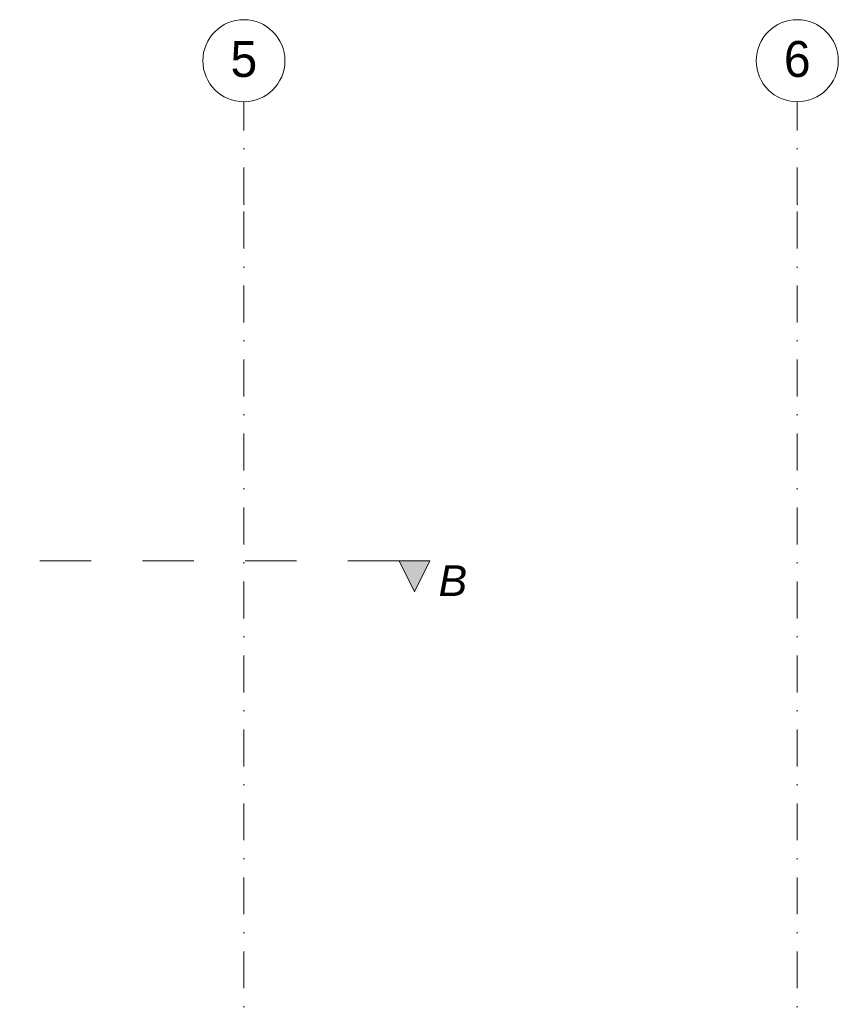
# Model space of a CAD drawing. Header units: centimetres. Extents: x -520 to 6098, y -2003 to 4462.
# Tile 36 of 52: x 2781 to 3579, y 1617 to 2577. Entities that reach past the tile are written whole.
import ezdxf
from ezdxf.enums import TextEntityAlignment as Align

# ---------------------------------------------------------------- set-up
doc = ezdxf.new("R2010")
doc.units = ezdxf.units.CM
doc.header["$LTSCALE"] = 0.1
doc.header["$MEASUREMENT"] = 0
for name, pattern in [('Kropki i Kreski', [720, 360, -180, 0, -180]), ('Przerywana długa', [1000, 500, -500]), ('Wipeout_Contour', [1000, 0, -1000])]:
    doc.linetypes.add(name, pattern=pattern)
for name, color, linetype in [('1_przekroje.K_IR', 7, 'Continuous'), ('2_stropy.K_IR', 7, 'Continuous'), ('3_lądowisko.K_IR', 7, 'Continuous'), ('4_osie.ISTN', 7, 'Continuous'), ('5_opisy.K_IR', 7, 'Continuous')]:
    doc.layers.add(name, color=color, linetype=linetype)
doc.styles.add('GENERATED_STYLE_1', font='txt')
doc.styles.add('GENERATED_STYLE_2', font='txt')

# ---------------------------------------------------------------- blocks, each defined once
blk = doc.blocks.new('Strop_3_1', base_point=(1951.13, 1589.28))
at = {"color": 254, "linetype": 'Wipeout_Contour', "lineweight": 0, "ltscale": 34490.050677}
blk.add_wipeout([(1951.13, 1589.28), (1974.82, 1589.28), (2539.91, 1263.05), (2866.13, 697.99), (2866.13, 376.94), (3012.61, 377.28), (3066.13, 391.36), (3066.13, 398.89), (3066.13, 751.58), (2686.32, 1409.47), (2028.42, 1789.28), (1951.13, 1789.28)], dxfattribs=at).dxf.layer = '2_stropy.K_IR'
blk = doc.blocks.new('Standardowy znacznik osi[19]_1', base_point=(2999.33, -1423.37))
at = {"layer": '4_osie.ISTN', "color": 252, "linetype": 'Kropki i Kreski', "lineweight": 0}
for p, q in [((2999.33, 2396.64), (2999.33, 2496.64)), ((2999.33, -1323.37), (2999.33, 2396.64))]:
    blk.add_line(p, q, dxfattribs=at)
at = {"layer": '4_osie.ISTN', "color": 252, "linetype": 'Continuous', "lineweight": 0}
blk.add_circle((2999.33, 2536.64), 40, dxfattribs=at)
at = {"layer": '4_osie.ISTN', "color": 252, "linetype": 'Kropki i Kreski', "lineweight": 0}
blk.add_point((2999.33, 2396.64), dxfattribs=at)
blk.add_point((2999.33, 2396.64), dxfattribs=at)
at = {"layer": '4_osie.ISTN', "color": 252, "lineweight": 0, "style": 'GENERATED_STYLE_1'}
for tag, p in [('AC_MarkerText_1_1', (2999.33, 2538.36)), ('AC_MarkerText_1_0', (2999.33, -1461.65))]:
    blk.add_attdef(tag, text='', height=35, rotation=360, dxfattribs=at).set_placement(p, align=Align.MIDDLE_CENTER)
blk = doc.blocks.new('Standardowy znacznik osi[20]_1', base_point=(3538.63, -1423.37))
at = {"layer": '4_osie.ISTN', "color": 252, "linetype": 'Kropki i Kreski', "lineweight": 0}
for p, q in [((3538.63, 2396.64), (3538.63, 2496.64)), ((3538.63, -1323.37), (3538.63, 2396.64))]:
    blk.add_line(p, q, dxfattribs=at)
at = {"layer": '4_osie.ISTN', "color": 252, "linetype": 'Continuous', "lineweight": 0}
blk.add_circle((3538.63, 2536.64), 40, dxfattribs=at)
at = {"layer": '4_osie.ISTN', "color": 252, "linetype": 'Kropki i Kreski', "lineweight": 0}
blk.add_point((3538.63, 2396.64), dxfattribs=at)
blk.add_point((3538.63, 2396.64), dxfattribs=at)
at = {"layer": '4_osie.ISTN', "color": 252, "lineweight": 0, "style": 'GENERATED_STYLE_1'}
for tag, p in [('AC_MarkerText_1_1', (3538.63, 2538.36)), ('AC_MarkerText_1_0', (3538.63, -1461.65))]:
    blk.add_attdef(tag, text='', height=35, rotation=360, dxfattribs=at).set_placement(p, align=Align.MIDDLE_CENTER)
blk = doc.blocks.new('Płaszczyzna odcinająca_2_1', base_point=(3165.54, 2049.23))
at = {"layer": '1_przekroje.K_IR', "linetype": 'Continuous', "lineweight": 0, "true_color": 0x000000}
blk.add_hatch(color=18, dxfattribs=at).paths.add_polyline_path([(3180.54, 2049.23), (3150.54, 2049.23), (3165.54, 2019.23)])
at = {"layer": '1_przekroje.K_IR', "color": 7, "linetype": 'Przerywana długa', "lineweight": 15}
blk.add_line((3150.54, 2049.23), (-132.14, 2049.23), dxfattribs=at)
at = {"layer": '1_przekroje.K_IR', "color": 7, "linetype": 'Continuous', "lineweight": 0}
for p, q in [((3180.54, 2049.23), (3150.54, 2049.23)), ((3150.54, 2049.23), (3165.54, 2019.23)), ((3165.54, 2019.23), (3180.54, 2049.23))]:
    blk.add_line(p, q, dxfattribs=at)
at = {"layer": '1_przekroje.K_IR', "color": 7, "lineweight": 0, "insert": (3216.97, 2014.95), "char_height": 30, "attachment_point": 9, "style": 'GENERATED_STYLE_2'}
blk.add_mtext('\\A1;{\\pqr;\\pt0;\\fArial|b0|i1|c238|p38;B}', dxfattribs=at)

msp = doc.modelspace()

# ---------------------------------------------------------------- block references
at = {"layer": '1_przekroje.K_IR', "color": 7, "lineweight": 15}
msp.add_blockref('Płaszczyzna odcinająca_2_1', (3165.54, 2049.23), dxfattribs=at)
at = {"layer": '2_stropy.K_IR', "color": 7, "linetype": 'Continuous', "lineweight": 9}
msp.add_blockref('Strop_3_1', (1951.13, 1589.28), dxfattribs=at)
at = {"layer": '4_osie.ISTN', "color": 252, "linetype": 'Continuous', "lineweight": 0}
ref = msp.add_blockref('Standardowy znacznik osi[20]_1', (3538.63, -1423.37), dxfattribs=at)
ref.add_attrib('AC_MarkerText_1_1', '6', dxfattribs={"color": 252, "lineweight": 0, "height": 35, "rotation": 360, "style": 'GENERATED_STYLE_1'}).set_placement((3538.63, 2538.36), align=Align.MIDDLE_CENTER)

# ---------------------------------------------------------------- texts
at = {"layer": '5_opisy.K_IR', "color": 7, "linetype": 'Continuous', "lineweight": 0, "insert": (2247.73, 1939.62), "char_height": 20, "attachment_point": 7, "line_spacing_factor": 0.940037, "style": 'GENERATED_STYLE_1'}
msp.add_mtext('\\A1;{\\pql;\\fArial|b0|i0|c238|p38;projektowana\\fArial|b0|i0|c238|p38; żelbetowa\\fArial|b0|i0|c238|p38; klatka schodowa\\P\\pql;\\fArial|b0|i0|c238|p38;- drugi kierunek ewakuacji z lądowiska}', dxfattribs=at)

# ---------------------------------------------------------------- next in the draw order: linework, layer by layer
at = {"layer": '3_lądowisko.K_IR', "color": 1, "linetype": 'Kropki i Kreski', "lineweight": 50}
msp.add_circle((1648.63, 379.57), 1500, dxfattribs=at)

# ---------------------------------------------------------------- next in the draw order: block references
at = {"layer": '4_osie.ISTN', "color": 252, "linetype": 'Continuous', "lineweight": 0}
ref = msp.add_blockref('Standardowy znacznik osi[19]_1', (2999.33, -1423.37), dxfattribs=at)
ref.add_attrib('AC_MarkerText_1_1', '5', dxfattribs={"color": 252, "lineweight": 0, "height": 35, "rotation": 360, "style": 'GENERATED_STYLE_1'}).set_placement((2999.33, 2538.36), align=Align.MIDDLE_CENTER)

doc.saveas('drawing.dxf')
